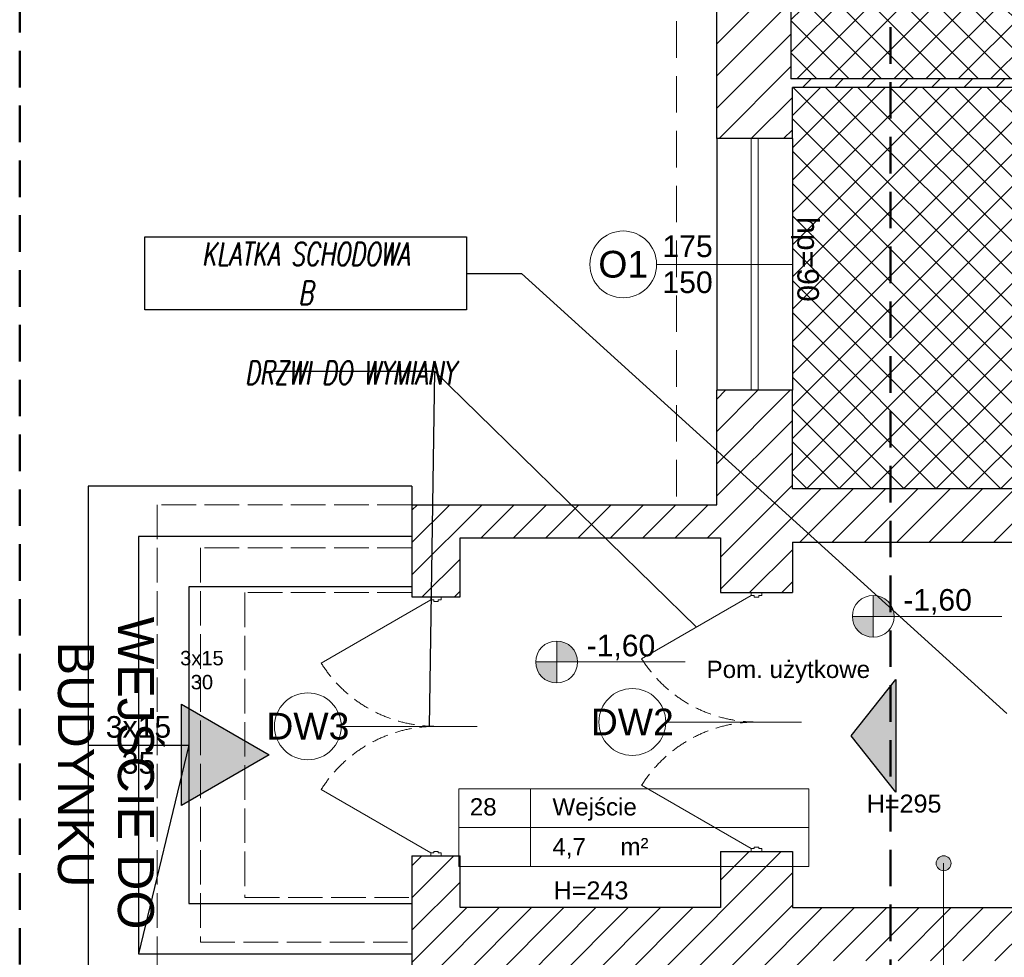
# Model space of a CAD drawing. Header units: millimetres. Extents: x 26866 to 1024070, y -428191 to 408885.
# Tile 66 of 248: x 172899 to 179743, y 360556 to 367072. Entities that reach past the tile are written whole.
import ezdxf

# ---------------------------------------------------------------- set-up
doc = ezdxf.new("R2010")
doc.units = ezdxf.units.MM
doc.header["$LTSCALE"] = 2
for name, pattern in [('ACAD_ISO02W100', [15, 12, -3]), ('DASHED', [19.05, 12.7, -6.35]), ('HIDDEN', [9.525, 6.35, -3.175]), ('HIDDENX2', [19.05, 12.7, -6.35])]:
    doc.linetypes.add(name, pattern=pattern)
for name, color, linetype, lineweight in [('0_OPIS', 7, 'Continuous', 13), ('3DPLAN_A_DRZWI', 173, 'Continuous', 5), ('3DPLAN_A_OKNA', 153, 'Continuous', 5), ('3DPLAN_A_TABELKA POMIESZCZEŃ', 7, 'Continuous', 0), ('3DPLAN_A_WYSOKOŚCI OPIS', 101, 'Continuous', 5), ('3DPLAN_A_WYSOKOŚCI ZMIANA', 144, 'HIDDENX2', 5), ('A_KRESKOWANIE', 9, 'Continuous', 0), ('A_STOL_OPIS', 55, 'Continuous', 5), ('A_TXT', 7, 'Continuous', 0), ('A_WYBURZENIA', 6, 'Continuous', 0), ('A_WYM_KOT', 161, 'Continuous', 0), ('A_ZESTAWIENIE STOLARKI', 3, 'Continuous', 15), ('Opisy', 7, 'Continuous', 13)]:
    doc.layers.add(name, color=color, linetype=linetype, lineweight=lineweight)
for name, color, linetype in [('3DPLAN_A_KRESKOWANIE 1', 253, 'Continuous'), ('3DPLAN_A_OPIS', 8, 'Continuous'), ('3DPLAN_A_POMIESZCZENIE NUMER', 100, 'Continuous'), ('3DPLAN_K_DZIAŁOWA NISKIE', 134, 'Continuous'), ('3DPLAN_K_NOŚNA', 7, 'Continuous'), ('3DPLAN_K_OBRYS', 243, 'Continuous'), ('3DPLAN_K_OBRYS WIDOK', 242, 'Continuous'), ('3DPLAN_W_OPIS', 8, 'Continuous'), ('A_POMIESZCZENIE OPIS', 100, 'Continuous'), ('A_SCHODY', 6, 'Continuous')]:
    doc.layers.add(name, color=color, linetype=linetype)
doc.styles.add('ARIAL', font='arial.ttf')
doc.styles.add('J-ROMANS', font='ROMANS.SHX', dxfattribs={"width": 0.7, "oblique": 10})
doc.styles.add('TABEL1', font='txt')

# ---------------------------------------------------------------- blocks, each defined once
blk = doc.blocks.new('WEJŚCIE')
at = {"layer": '3DPLAN_A_OPIS'}
blk.add_hatch(color=256, dxfattribs=at).paths.add_polyline_path([(-35.19, -60.95), (0, 0), (35.19, -60.95)])
blk.add_lwpolyline([(35.19, -60.95), (-35.19, -60.95), (0, 0)], close=True, dxfattribs=at)
at = {"layer": '3DPLAN_A_OPIS', "style": 'ARIAL'}
for s, p in [('WEJŚCIE DO', (-95.99, -105.1)), ('BUDYNKU', (-78.72, -146.77))]:
    blk.add_text(s, height=25, dxfattribs=at).set_placement(p)
blk = doc.blocks.new('tabelka dla tp')
at = {"layer": '3DPLAN_A_TABELKA POMIESZCZEŃ'}
for p, q in [((49.7, 54), (49.7, 0)), ((0, 27), (243.13, 27))]:
    blk.add_line(p, q, dxfattribs=at)
blk.add_lwpolyline([(0, 54), (243.13, 54), (243.13, 0), (0, 0)], close=True, dxfattribs=at)
at = {"layer": '3DPLAN_A_POMIESZCZENIE NUMER', "color": 7, "style": 'ARIAL'}
blk.add_attdef('NUMER', (2.23, 35.39), '', height=12, dxfattribs=at)
at = {"layer": 'A_POMIESZCZENIE OPIS', "insert": (112.2, 19.75), "char_height": 12, "width": 36.4122, "attachment_point": 1, "style": 'ARIAL'}
blk.add_mtext('{\\C7;m²}', dxfattribs=at)
at = {"layer": 'A_POMIESZCZENIE OPIS', "color": 7, "style": 'ARIAL'}
for tag, p in [('NAZWA', (51.73, 35.39)), ('POWIERZCHNIA', (51.06, 7.24))]:
    blk.add_attdef(tag, p, '', height=12, dxfattribs=at)
blk = doc.blocks.new('D 2X BEZ FILARKA')
at = {"layer": '3DPLAN_A_DRZWI', "lineweight": 20}
for p, q in [((1.16, 2.03), (25.58, 44.33)), ((98.84, 2.03), (74.42, 44.33))]:
    blk.add_line(p, q, dxfattribs=at)
at = {"layer": '3DPLAN_A_DRZWI'}
for points in [[(0, 2.03), (1.16, 2.03), (1.16, 0.87), (1.74, 0.87), (1.74, -0.87), (1.16, -0.87), (1.16, -2.03), (0, -2.03), (0, 2.03)], [(100, 2.03), (98.84, 2.03), (98.84, 0.87), (98.26, 0.87), (98.26, -0.87), (98.84, -0.87), (98.84, -2.03), (100, -2.03), (100, 2.03)]]:
    blk.add_lwpolyline(points, dxfattribs=at)
at = {"layer": '3DPLAN_A_DRZWI', "linetype": 'HIDDEN', "ltscale": 0.5}
for centre, start, end in [((-2.24, 0.11), 359.8779, 57.8183), ((102.24, 0.11), 122.1817, 180.1221)]:
    blk.add_arc(centre, 52.24, start, end, dxfattribs=at)
blk = doc.blocks.new('parterr')
at = {"layer": '3DPLAN_A_KRESKOWANIE 1'}
h = blk.add_hatch(dxfattribs=at)
h.set_pattern_fill('ANSI31', color=256, scale=5, style=0)
h.set_pattern_definition([(45, (28281.13, -31178.053), (-11.22532, 11.22532), [])])
h.paths.add_polyline_path([(27531.99, -28228.89), (27531.99, -28218.89), (27420.99, -28218.89), (27420.99, -28006.89), (27456.99, -28006.89), (27456.99, -27805.89), (26774.49, -27805.89), (26774.49, -27888.89), (26825.99, -27888.89), (26825.99, -27851.89), (27410.99, -27851.89), (27410.99, -28133.89), (27387.99, -28133.89), (27387.99, -28139.89), (27410.99, -28139.89), (27410.99, -28286.89), (27426.99, -28286.89), (27426.99, -28228.89)])
h.paths.add_polyline_path([(27626.99, -27863.89), (27769.99, -27863.89), (27769.99, -27805.89), (27626.99, -27805.89)])
h.paths.add_polyline_path([(27631.99, -28218.89), (27631.99, -28228.89), (27648.99, -28228.89), (27648.99, -28462.89), (27694.99, -28462.89), (27694.99, -28426.89), (27667.99, -28426.89), (27667.99, -28237.89), (27979.99, -28237.89), (27979.99, -28426.89), (27784.99, -28426.89), (27784.99, -28541.89), (27801.99, -28541.89), (27801.99, -28461.89), (27937.99, -28461.89), (27937.99, -28505.89), (28030.99, -28505.89), (28030.99, -28463.89), (28076.99, -28463.89), (28076.99, -28434.89), (28070.99, -28434.89), (28070.99, -28421.89), (28057.99, -28421.89), (28057.99, -27857.89), (28067.99, -27857.89), (28067.99, -27794.89), (28073.99, -27794.89), (28073.99, -27747.89), (28027.49, -27747.89), (28027.49, -27805.89), (27939.99, -27805.89), (27939.99, -27933.89), (27975.99, -27933.89), (27975.99, -28218.89)])
h.paths.add_polyline_path([(26774.49, -28063.89), (26774.49, -28175.39), (26826.99, -28175.39), (26826.99, -28139.89), (27297.99, -28139.89), (27297.99, -28133.89), (26825.99, -28133.89), (26825.99, -28063.89)])
h.paths.add_polyline_path([(27410.99, -28376.89), (27410.99, -28408.89), (27393.99, -28408.89), (27393.99, -28418.89), (26826.99, -28418.89), (26826.99, -28350.39), (26774.49, -28350.39), (26774.49, -28429.89), (26562.49, -28429.89), (26562.49, -28493.89), (26595.99, -28493.89), (26595.99, -28452.89), (26776.99, -28452.89), (26776.99, -28490.89), (26826.99, -28490.89), (26826.99, -28455.89), (27384.07, -28455.81), (27401.99, -28455.81), (27401.99, -28523.89), (27426.99, -28523.89), (27426.99, -28487.14), (27424.99, -28487.22), (27425.07, -28485.14), (27426.99, -28485.06), (27426.99, -28479.56), (27425.4, -28479.56), (27425.96, -28479.93), (27424.99, -28479.56), (27424.99, -28411.76), (27426.99, -28411.76), (27426.99, -28411.3), (27424.99, -28411.38), (27425.07, -28409.3), (27426.99, -28409.22), (27426.99, -28376.89)])
h.paths.add_polyline_path([(27341.99, -28709.89), (26826.99, -28709.89), (26826.99, -28670.89), (26776.99, -28670.89), (26776.99, -28709.89), (26595.99, -28709.89), (26595.99, -28673.89), (26562.49, -28673.89), (26562.49, -28763.89), (26781.49, -28763.89), (26781.49, -28800.89), (26837.99, -28800.89), (26837.99, -28746.89), (27391.99, -28746.89), (27391.99, -28790.89), (27411.49, -28790.89), (27399.25, -28679.89), (27341.99, -28679.89)])
h.paths.add_polyline_path([(26781.49, -29070.89), (26781.49, -29384.89), (27480.84, -29384.89), (27480.84, -29301.89), (27411.84, -29301.89), (27411.84, -28913.89), (27510.99, -28913.89), (27510.99, -28896.89), (27411.99, -28896.89), (27411.99, -28889.89), (27391.99, -28889.89), (27391.99, -29317.89), (26837.99, -29317.89), (26837.99, -29070.89)])
h.paths.add_polyline_path([(27653.84, -29384.89), (27783.84, -29384.89), (27783.84, -29301.89), (27725.84, -29301.89), (27725.84, -28870.89), (27709.99, -28870.89), (27709.99, -28896.89), (27609.99, -28896.89), (27609.99, -28913.89), (27709.84, -28913.89), (27709.84, -29301.89), (27653.84, -29301.89)])
h.paths.add_polyline_path([(28104.99, -29384.89), (28104.99, -29319.89), (28049.99, -29319.89), (28049.99, -29041.89), (28096.99, -29041.89), (28096.99, -28933.89), (28049.99, -28933.89), (28049.99, -28849.89), (28076.99, -28849.89), (28076.99, -28716.89), (28030.99, -28716.89), (28030.99, -28683.89), (27937.99, -28683.89), (27937.99, -28715.89), (27801.99, -28715.89), (27801.99, -28691.89), (27784.99, -28691.89), (27784.99, -28715.89), (27685.99, -28715.89), (27685.99, -28746.89), (27709.99, -28746.89), (27709.99, -28772.89), (27725.84, -28772.89), (27725.84, -28731.89), (27994.84, -28731.89), (27994.84, -28790.89), (27952.84, -28790.89), (27952.84, -28922.89), (27994.84, -28922.89), (27994.84, -29301.89), (27956.84, -29301.89), (27956.84, -29384.89)])
h.paths.add_polyline_path([(28444.97, -27794.89), (28444.97, -27747.89), (28199.99, -27747.89), (28199.99, -27794.89)])
h.paths.add_polyline_path([(28921.99, -28467.89), (29077.99, -28467.89), (29077.99, -28435.89), (28960.99, -28435.89), (28960.99, -27867.89), (29010.99, -27867.89), (29010.99, -27805.89), (28878.99, -27805.89), (28878.99, -27866.89), (28932.99, -27866.89), (28932.99, -28435.89), (28921.99, -28435.89)])
h.paths.add_polyline_path([(29185.99, -27867.89), (29308.99, -27867.89), (29308.99, -27805.89), (29185.99, -27805.89)])
h.paths.add_polyline_path([(29483.99, -27867.89), (29607.99, -27867.89), (29607.99, -27805.89), (29483.99, -27805.89)])
h.paths.add_polyline_path([(29782.99, -27867.89), (29903.99, -27867.89), (29903.99, -27805.89), (29782.99, -27805.89)])
h.paths.add_polyline_path([(30078.99, -27867.89), (30205.99, -27867.89), (30205.99, -27805.89), (30078.99, -27805.89)])
h.paths.add_polyline_path([(29866.99, -28490.89), (29866.99, -28439.89), (30420.99, -28439.89), (30420.99, -28504.89), (30467.99, -28504.89), (30467.99, -28441.89), (30494.99, -28441.89), (30494.99, -28420.89), (30467.99, -28420.89), (30467.99, -27862.89), (30500.99, -27862.89), (30500.99, -27805.89), (30380.99, -27805.89), (30380.99, -27867.89), (30454.99, -27867.89), (30454.99, -28420.89), (29450.99, -28420.89), (29450.99, -28435.89), (29331.99, -28435.89), (29331.99, -28420.89), (29227.99, -28420.89), (29227.99, -28435.89), (29207.99, -28435.89), (29207.99, -28467.89), (29230.99, -28467.89), (29230.99, -28496.89), (29276.99, -28496.89), (29276.99, -28467.89), (29827.99, -28467.89), (29827.99, -28490.89)])
h.paths.add_polyline_path([(30792.99, -27805.89), (30675.99, -27805.89), (30675.99, -27862.89), (30792.99, -27862.89)])
h.paths.add_polyline_path([(31618.99, -27862.89), (31618.99, -27970.89), (31677.49, -27970.89), (31677.49, -27805.89), (30967.99, -27805.89), (30967.99, -27862.89)])
h.paths.add_polyline_path([(30691.99, -28522.89), (30691.99, -28438.89), (31026.99, -28438.89), (31026.99, -28712.89), (30892.99, -28712.89), (30892.99, -28746.89), (31014.99, -28746.89), (31014.99, -28802.89), (31047.99, -28802.89), (31047.99, -28747.89), (31069.99, -28747.89), (31069.99, -28744.89), (31443.99, -28744.89), (31443.99, -28715.89), (31348.99, -28715.89), (31348.99, -28647.89), (31324.99, -28647.89), (31324.99, -28715.89), (31097.99, -28715.89), (31097.99, -28691.89), (31056.99, -28691.89), (31056.99, -28450.89), (31068.99, -28450.89), (31068.99, -28440.89), (31324.99, -28440.89), (31324.99, -28557.89), (31348.99, -28557.89), (31348.99, -28439.89), (31623.99, -28439.89), (31623.99, -28481.89), (31677.49, -28481.89), (31677.49, -28090.89), (31618.99, -28090.89), (31618.99, -28420.89), (30614.99, -28420.89), (30614.99, -28441.89), (30671.99, -28441.89), (30671.99, -28522.89)])
h.paths.add_polyline_path([(31677.49, -28782.89), (31677.49, -28681.89), (31623.99, -28681.89), (31623.99, -28715.89), (31533.99, -28715.89), (31533.99, -28744.89), (31623.99, -28744.89), (31623.99, -28782.89)])
h.paths.add_polyline_path([(31290.99, -29384.89), (31677.49, -29384.89), (31677.49, -29121.89), (31623.99, -29121.89), (31623.99, -29308.89), (31290.99, -29308.89)])
h.paths.add_polyline_path([(31115.99, -29308.89), (31047.99, -29308.89), (31047.99, -29148.89), (31014.99, -29148.89), (31014.99, -29308.89), (30977.99, -29308.89), (30977.99, -29384.89), (31115.99, -29384.89)])
h.paths.add_polyline_path([(30671.99, -28642.89), (30671.99, -28710.89), (30658.99, -28710.89), (30658.99, -28746.89), (30736.99, -28746.89), (30736.99, -29058.89), (30726.99, -29058.89), (30726.99, -29069.89), (30736.99, -29069.89), (30736.99, -29306.89), (30689.99, -29306.89), (30689.99, -29384.89), (30802.99, -29384.89), (30802.99, -29308.89), (30767.99, -29308.89), (30767.99, -28746.89), (30772.99, -28746.89), (30772.99, -28712.89), (30691.99, -28712.89), (30691.99, -28642.89)])
h.paths.add_polyline_path([(29827.99, -28640.89), (29827.99, -28721.89), (29417.99, -28721.89), (29417.99, -28756.89), (29765.99, -28756.89), (29765.99, -28833.89), (29935.99, -28833.89), (29935.99, -28756.89), (30425.99, -28756.89), (30425.99, -29306.89), (30383.99, -29306.89), (30383.99, -29384.89), (30514.99, -29384.89), (30514.99, -29306.89), (30441.99, -29306.89), (30441.99, -29069.89), (30636.99, -29069.89), (30636.99, -29058.89), (30441.99, -29058.89), (30441.99, -28772.89), (30466.99, -28772.89), (30466.99, -28746.89), (30568.99, -28746.89), (30568.99, -28710.89), (30467.99, -28710.89), (30467.99, -28677.89), (30420.99, -28677.89), (30420.99, -28720.89), (29866.99, -28720.89), (29866.99, -28640.89)])
h.paths.add_polyline_path([(30087.99, -29306.89), (30087.99, -29384.89), (30208.99, -29384.89), (30208.99, -29306.89)])
h.paths.add_polyline_path([(29912.99, -29306.89), (29891.99, -29306.89), (29891.99, -28974.89), (29421.99, -28974.89), (29421.99, -28984.89), (29884.99, -28984.89), (29884.99, -29310.89), (29777.99, -29310.89), (29777.99, -29384.89), (29912.99, -29384.89)])
h.paths.add_polyline_path([(29487.99, -29310.89), (29487.99, -29384.89), (29602.99, -29384.89), (29602.99, -29310.89)])
h.paths.add_polyline_path([(29341.99, -28974.89), (29262.99, -28974.89), (29262.99, -28756.89), (29297.99, -28756.89), (29297.99, -28721.89), (29276.99, -28721.89), (29276.99, -28667.89), (29228.99, -28667.89), (29228.99, -28721.89), (28922.99, -28721.89), (28922.99, -28754.89), (28935.99, -28754.89), (28935.99, -28884.89), (28953.99, -28884.89), (28953.99, -28754.89), (29226.99, -28754.89), (29226.99, -29323.89), (29186.99, -29323.89), (29186.99, -29384.89), (29312.99, -29384.89), (29312.99, -29310.89), (29262.99, -29310.89), (29262.99, -28984.89), (29341.99, -28984.89)])
h.paths.add_polyline_path([(29011.99, -29323.89), (28953.99, -29323.89), (28953.99, -28979.89), (28935.99, -28979.89), (28935.99, -29320.89), (28895.99, -29320.89), (28895.99, -29384.89), (29011.99, -29384.89)])
h.paths.add_polyline_path([(28832.99, -28721.89), (28810.99, -28721.89), (28810.99, -28684.89), (28793.99, -28684.89), (28793.99, -28721.89), (28683.99, -28721.89), (28683.99, -28682.89), (28629.99, -28682.89), (28629.99, -28715.89), (28626.99, -28715.89), (28626.99, -29316.89), (28584.99, -29316.89), (28584.99, -29384.89), (28720.99, -29384.89), (28720.99, -29320.89), (28668.99, -29320.89), (28668.99, -29039.89), (28722.99, -29039.89), (28722.99, -28875.89), (28664.99, -28875.89), (28664.99, -28769.89), (28673.99, -28769.89), (28673.99, -28754.89), (28832.99, -28754.89)])
h.paths.add_polyline_path([(28933.48, -28618.58), (28933.48, -28620.89), (28989.51, -28620.89), (28989.51, -28618.58)])
h.paths.add_polyline_path([(28048.62, -28542.17), (28104.65, -28542.17), (28104.65, -28567.43), (28048.62, -28567.43)])
h.paths.add_polyline_path([(28312.29, -28322.99), (28368.17, -28322.99), (28368.17, -28348.05), (28312.29, -28348.05)])
h.paths.add_polyline_path([(28488.09, -28322.99), (28543.96, -28322.99), (28543.96, -28348.05), (28488.09, -28348.05)])
edge = h.paths.add_edge_path()
edge.add_arc((28306.99, -28816.89), 85, 62.65448, 71.78542, ccw=False)
edge.add_line((28346.03, -28741.39), (28346.03, -28736.15))
edge.add_line((28346.03, -28736.15), (28333.55, -28736.15))
h.paths.add_polyline_path([(28109.35, -29204.1), (28204.56, -29204.1), (28204.56, -29250.57), (28109.35, -29250.57)])
h.paths.add_polyline_path([(28138.56, -28107.38), (28196.54, -28107.38), (28196.54, -28140.41), (28138.56, -28140.41)])
h.paths.add_polyline_path([(28531.91, -27858.83), (28585.67, -27858.83), (28585.67, -27891.86), (28531.91, -27891.86)])
h.paths.add_polyline_path([(28514.88, -27899.85, 1), (28514.88, -27870.73, 1)])
h.paths.add_polyline_path([(28121.53, -28148.39, 1), (28121.53, -28119.27, 1)])
edge = h.paths.add_edge_path()
edge.add_line((28141.81, -28688.78), (28156.37, -28688.78))
edge.add_line((28156.37, -28688.78), (28156.37, -28674.22))
edge.add_arc((28156.37, -28688.78), 14.56, 90, 180)
edge = h.paths.add_edge_path()
edge.add_line((28156.37, -28688.78), (28156.37, -28703.34))
edge.add_arc((28156.37, -28688.78), 14.56, 270, 360)
edge.add_line((28170.93, -28688.78), (28156.37, -28688.78))
h.paths.add_polyline_path([(28156.37, -28703.34, 1), (28156.37, -28674.22, 1)])
h.paths.add_polyline_path([(28624.31, -27926.26), (28623.54, -27925.49), (28623.66, -27865.14), (28624.44, -27864.37), (28624.44, -27926.21)], is_closed=False)
h.paths.add_polyline_path([(28252.2, -28179.89), (28327.2, -28179.89), (28327.2, -28198.64, -0.427145), (28270.95, -28254.89), (28252.2, -28254.89)])
h.paths.add_polyline_path([(28424.2, -28361.39, -0.414214), (28419.2, -28366.39), (28413.2, -28366.39, -0.414214), (28389.2, -28342.39), (28389.2, -28330.39, -0.414214), (28413.2, -28306.39), (28419.2, -28306.39, -0.414214), (28424.2, -28311.39)])
h.paths.add_polyline_path([(28638.99, -27932.35), (28638.99, -27864.55), (28640.57, -27864.55), (28640.01, -27864.17, -0.310329), (28639.69, -27863.71), (28639.69, -27861.28, -0.216272), (28639.86, -27860.9), (28640.6, -27860.18, 0.840818), (28640.49, -27859.35, -0.414214), (28640.99, -27859.85), (28640.99, -27932.35)])
h.paths.add_polyline_path([(28638.79, -27863.15), (28638.26, -27863.79), (28637.79, -27863.79), (28637.79, -27893.79, -0.760764), (28636.89, -27897.04), (28634.34, -27897.04), (28634.34, -27925.49), (28634.06, -27925.58), (28633.76, -27925.89), (28633.56, -27926.31), (28634.04, -27926.31, -0.130781), (28633.44, -27927.41, -2.336993), (28633.44, -27924.37), (28633.44, -27899.24), (28632.99, -27899.24), (28632.99, -27897.64), (28632.59, -27897.54), (28632.59, -27893.04), (28632.99, -27892.94), (28632.99, -27891.34), (28633.44, -27891.34), (28633.56, -27871.11), (28633.44, -27867.41, -2.336993), (28633.56, -27864.31), (28634.34, -27865.09), (28634.34, -27893.54), (28635.99, -27893.54), (28635.99, -27863.79), (28635.51, -27863.79), (28634.99, -27863.15), (28634.99, -27856.99), (28638.79, -27856.99)])
h.paths.add_polyline_path([(28630.61, -27891.54), (28631.16, -27891.69), (28631.16, -27897.69, -0.414214), (28631.01, -27897.84), (28627.61, -27897.84, -0.414214), (28627.46, -27897.59), (28627.61, -27891.54), (28628.01, -27891.54), (28628.01, -27884.37, -1), (28630.61, -27884.37)])
h.paths.add_polyline_path([(28624.44, -27885.99), (28628.01, -27886.14), (28624.44, -27886.14)], is_closed=False)
h.paths.add_polyline_path([(28631.96, -27893.59), (28632.31, -27893.76), (28632.54, -27893.76), (28632.54, -27896.82), (28632.31, -27896.99), (28631.96, -27896.99), (28631.91, -27897.44), (28631.96, -27893.19)])
h.paths.add_polyline_path([(28624.44, -27904.44), (28633.44, -27904.59), (28624.44, -27904.59)], is_closed=False)
h.paths.add_polyline_path([(28625.19, -27886.14), (28625.19, -27891.34), (28625.64, -27891.34), (28625.64, -27892.94), (28626.04, -27893.04), (28626.04, -27893.59), (28626.66, -27893.59), (28626.71, -27893.14), (28626.66, -27897.39), (28626.66, -27896.99), (28626.04, -27896.99), (28626.04, -27897.54), (28625.64, -27897.64), (28625.64, -27899.24), (28625.19, -27899.24), (28625.04, -27904.44), (28625.04, -27886.14)], is_closed=False)
h.paths.add_polyline_path([(28640.91, -27856.97), (28622.99, -27856.89), (28640.99, -27856.89)], is_closed=False)
h.paths.add_polyline_path([(28619.99, -28325.89), (28619.99, -28323.45), (28618.52, -28323.45), (28584.99, -28382.67, -0.262592), (28550.72, -28323.45), (28549.99, -28323.45), (28549.99, -28325.89), (28512.99, -28325.89), (28512.99, -28240.89), (28492.4, -28240.89), (28491.79, -28249.17, -0.11869), (28489.72, -28256.75), (28483.38, -28267.01, -0.177707), (28479.15, -28270.09), (28472.86, -28270.09, -0.177707), (28468.58, -28266.95), (28462.28, -28256.75, -0.11869), (28460.21, -28249.17), (28459.6, -28240.89), (28487.99, -28240.89), (28487.99, -28181.89), (28633.99, -28181.89), (28633.99, -28325.89)])
h.paths.add_polyline_path([(28442.49, -28424.89), (28442.49, -28418.89, -0.414214), (28466.49, -28394.89), (28478.49, -28394.89, -0.414214), (28502.49, -28418.89), (28502.49, -28424.89, -0.414214), (28497.49, -28429.89), (28447.49, -28429.89, -0.414214)])
h.paths.add_polyline_path([(28265.75, -28187.22, 1), (28256.37, -28187.22, 1)], flags=16)
h.paths.add_polyline_path([(28416.2, -28357.26, -0.453948), (28410.53, -28362.21, -0.375565), (28393.2, -28342.39), (28393.2, -28330.39, -0.375565), (28410.53, -28310.57, -0.453948), (28416.2, -28315.52)], flags=16)
h.paths.add_polyline_path([(28638.38, -27861.79, 1), (28635.4, -27861.79, 1)], flags=16)
h.paths.add_polyline_path([(28637.96, -27861.79, 1), (28635.81, -27861.79, 1)], flags=0)
h.paths.add_polyline_path([(28633.92, -27866.7, -0.08131), (28633.44, -27867.41), (28633.44, -27865.89), (28634.21, -27865.89), (28634.31, -27866.31)], flags=16)
h.paths.add_polyline_path([(28633.44, -27865.89), (28633.44, -27867.01), (28634.21, -27866.24), (28634.09, -27865.89)], flags=0)
h.paths.add_polyline_path([(28633.44, -27867.01), (28633.56, -27867.28, 0.08131), (28633.92, -27866.7), (28633.56, -27867.06)], is_closed=False, flags=16)
h.paths.add_polyline_path([(28633.56, -27897.52), (28633.64, -27893.19), (28633.64, -27897.39)], is_closed=False, flags=16)
h.paths.add_polyline_path([(28633.64, -27897.39), (28633.56, -27893.06), (28633.56, -27897.52)], is_closed=False, flags=16)
h.paths.add_polyline_path([(28628.01, -27884.37), (28630.61, -27884.37, -1)], flags=16)
h.paths.add_polyline_path([(28557.29, -28240.02), (28560.01, -28203.37), (28592.81, -28203.37), (28595.52, -28240.02, -0.414214), (28578.66, -28256.89), (28574.16, -28256.89, -0.414214)], flags=16)
h.paths.add_polyline_path([(28570.23, -28211.92), (28582.58, -28211.92, -0.392745), (28588.19, -28217.12), (28589.9, -28240.21, -0.409357), (28578.66, -28251.27), (28574.16, -28251.27, -0.409357), (28562.92, -28240.21), (28564.62, -28217.12, -0.392745)], flags=0)
h.paths.add_polyline_path([(28465.69, -28254.65, -0.504303), (28469.83, -28249.44), (28482.18, -28249.44, -0.504303), (28486.32, -28254.65), (28480.02, -28264.85, -0.195658), (28478.25, -28266.09), (28473.75, -28266.09, -0.195658), (28471.98, -28264.85)], flags=16)
h.paths.add_polyline_path([(28451.62, -28421.89, -0.453948), (28446.66, -28416.22, -0.375565), (28466.49, -28398.89), (28478.49, -28398.89, -0.375565), (28498.31, -28416.22, -0.453948), (28493.35, -28421.89)], flags=16)
at = {"layer": '3DPLAN_A_OPIS', "lineweight": 30}
h = blk.add_hatch(color=1, dxfattribs=at)
h.dxf.hatch_style = 1
h.paths.add_polyline_path([(26867.79, -28590.5), (26898.95, -28629.68), (26898.95, -28551.32), (26867.79, -28590.5)], is_closed=False)
at = {"layer": '3DPLAN_A_TABELKA POMIESZCZEŃ', "ltscale": 0.5}
h = blk.add_hatch(color=256, dxfattribs=at)
h.dxf.hatch_style = 1
h.paths.add_polyline_path([(26930.52, -28684), (26930.52, -28674.1, 0.73336)])
h.paths.add_polyline_path([(26930.52, -28674.1), (26930.52, -28684, 0.076465), (26932.08, -28684.24, 1.165591)])
at = {"layer": 'A_KRESKOWANIE', "transparency": 33554687}
h = blk.add_hatch(dxfattribs=at)
h.set_pattern_fill('ANSI37', color=0, scale=5)
h.paths.add_polyline_path([(26825.99, -28063.89), (26825.99, -28133.89), (27297.99, -28133.89), (27297.99, -28133.59), (27299.87, -28133.59), (27299.87, -28135.48), (27300.81, -28135.48), (27300.81, -28138.3), (27299.87, -28138.3), (27299.87, -28140.19), (27298.93, -28140.19, 0.262592), (27342.99, -28216.32), (27344.22, -28214.14, -0.038194), (27343.06, -28198.93), (27343.06, -27851.89), (26825.99, -27851.89), (26825.99, -27888.89)])
h.paths.add_polyline_path([(27102.97, -28064.05), (27158.91, -28064.05), (27158.91, -28044.9), (27102.97, -28044.9)], flags=24)
h.paths.add_polyline_path([(27342.99, -28216.32, -0.262592), (27298.93, -28140.19), (27299.87, -28140.19), (27297.99, -28140.19), (27297.99, -28139.89), (26826.99, -28139.89), (26826.99, -28175.39), (26826.99, -28350.39), (26826.99, -28418.89), (27393.99, -28418.89), (27393.99, -28408.89), (27393.99, -28362.71), (27339.56, -28331.89, -0.198011), (27393.99, -28290.75), (27393.99, -28286.06, -0.230244), (27344.22, -28214.14)])
h.paths.add_polyline_path([(27102.36, -28351.79), (27325.94, -28351.79), (27325.94, -28402.59), (27102.36, -28402.59)], flags=16)
h.paths.add_polyline_path([(27102.97, -28330.53), (27159.05, -28330.53), (27159.05, -28311.38), (27102.97, -28311.38)], flags=24)
h.paths.add_polyline_path([(27123.08, -28409.59), (27305.22, -28409.59), (27305.22, -28344.79), (27123.08, -28344.79)], flags=24)
h.paths.add_polyline_path([(27433.84, -29301.89), (27433.84, -28913.89), (27411.84, -28913.89), (27411.84, -29301.89)])
h.paths.add_polyline_path([(27980.46, -29061.28), (27980.46, -29115.28), (27940.49, -29115.28), (27940.49, -29301.89), (27956.84, -29301.89), (27994.84, -29301.89), (27994.84, -28922.89), (27952.84, -28922.89), (27952.84, -28790.89), (27994.84, -28790.89), (27994.84, -28731.89), (27940.49, -28731.89), (27940.49, -29061.28)])
h.paths.add_polyline_path([(27075.43, -29179.35), (27131.46, -29179.35), (27131.46, -29160.21), (27075.43, -29160.21)], flags=9)
h.paths.add_polyline_path([(27522.9, -29133.65), (27578.93, -29133.65), (27578.93, -29114.51), (27522.9, -29114.51)], flags=9)
h.paths.add_polyline_path([(27332.05, -28065.19), (27388.13, -28065.19), (27388.13, -28046.05), (27332.05, -28046.05)], flags=9)
h.paths.add_polyline_path([(27804.49, -29133.65), (27860.52, -29133.65), (27860.52, -29114.51), (27804.49, -29114.51)], flags=9)
at = {"layer": 'A_WYM_KOT'}
h = blk.add_hatch(color=256, dxfattribs=at)
h.dxf.hatch_style = 1
h.paths.add_polyline_path([(26883.19, -28507.45), (26868.63, -28507.45, 0.414214), (26883.19, -28522.01), (26883.19, -28507.45)], is_closed=False)
h.paths.add_polyline_path([(26883.19, -28507.45), (26897.75, -28507.45, 0.143872), (26895.43, -28499.57), (26883.19, -28499.57), (26883.19, -28507.45)], is_closed=False)
h.paths.add_polyline_path([(26883.19, -28492.89), (26883.19, -28499.57), (26895.43, -28499.57, 0.255137), (26883.19, -28492.89)], is_closed=False)
h = blk.add_hatch(color=256, dxfattribs=at)
h.dxf.hatch_style = 1
h.paths.add_polyline_path([(26663.15, -28539.17), (26648.59, -28539.17, 0.414214), (26663.15, -28553.73), (26663.15, -28539.17)], is_closed=False)
h.paths.add_polyline_path([(26663.15, -28539.17), (26677.71, -28539.17, 0.143872), (26675.4, -28531.3), (26663.15, -28531.3), (26663.15, -28539.17)], is_closed=False)
h.paths.add_polyline_path([(26663.15, -28524.61), (26663.15, -28531.3), (26675.4, -28531.3, 0.255137), (26663.15, -28524.61)], is_closed=False)
at = {"layer": '3DPLAN_A_OKNA'}
for p, q in [((26798.24, -28350.39), (26798.24, -28175.39)), ((26803.24, -28175.39), (26803.24, -28350.39))]:
    blk.add_line(p, q, dxfattribs=at)
at = {"layer": '3DPLAN_A_OPIS', "color": 1, "lineweight": 30}
blk.add_lwpolyline([(26898.95, -28551.32), (26898.95, -28629.68), (26867.79, -28590.5), (26898.95, -28551.32)], dxfattribs=at)
at = {"layer": '3DPLAN_A_TABELKA POMIESZCZEŃ', "ltscale": 0.5}
blk.add_line((26932.08, -28868.69), (26932.08, -28679.05), dxfattribs=at)
blk.add_circle((26932.08, -28679.05), 5.19, dxfattribs=at)
at = {"layer": '3DPLAN_A_WYSOKOŚCI ZMIANA'}
blk.add_line((26746.49, -27712.89), (26746.49, -28429.89), dxfattribs=at)
at = {"layer": '3DPLAN_K_DZIAŁOWA NISKIE'}
blk.add_line((26826.99, -28175.39), (26826.99, -28350.39), dxfattribs=at)
at = {"layer": '3DPLAN_K_NOŚNA'}
for p, q in [((26825.99, -28063.89), (26825.99, -28133.89)), ((27297.99, -28133.89), (26825.99, -28133.89)), ((27297.99, -28139.89), (26826.99, -28139.89)), ((26826.99, -28175.39), (26826.99, -28139.89)), ((26826.99, -28175.39), (26774.49, -28175.39)), ((26826.99, -28350.39), (26774.49, -28350.39)), ((26826.99, -28418.89), (26826.99, -28350.39)), ((27393.99, -28418.89), (26826.99, -28418.89)), ((26595.99, -28452.89), (26776.99, -28452.89)), ((26595.99, -28493.89), (26595.99, -28452.89)), ((26776.99, -28452.89), (26776.99, -28490.89)), ((26826.99, -28455.89), (27383.99, -28455.89)), ((26826.99, -28455.89), (26826.99, -28490.89)), ((26562.49, -28493.89), (26595.99, -28493.89)), ((26776.99, -28490.89), (26826.99, -28490.89)), ((26776.99, -28670.89), (26826.99, -28670.89)), ((26776.99, -28670.89), (26776.99, -28709.89)), ((26826.99, -28670.89), (26826.99, -28709.89)), ((26562.49, -28673.89), (26595.99, -28673.89)), ((26595.99, -28709.89), (26595.99, -28673.89)), ((26776.99, -28709.89), (26595.99, -28709.89)), ((26826.99, -28709.89), (27341.99, -28709.89))]:
    blk.add_line(p, q, dxfattribs=at)
at = {"layer": '3DPLAN_K_OBRYS'}
for p, q in [((26774.49, -28175.39), (26774.49, -28063.89)), ((26774.49, -28429.89), (26774.49, -28350.39)), ((26562.49, -28429.89), (26562.49, -28493.89)), ((26562.49, -28429.89), (26774.49, -28429.89)), ((26562.49, -28673.89), (26562.49, -28763.89))]:
    blk.add_line(p, q, dxfattribs=at)
at = {"layer": '3DPLAN_K_OBRYS WIDOK'}
blk.add_line((26774.49, -28175.39), (26774.49, -28350.39), dxfattribs=at)
at = {"layer": '3DPLAN_W_OPIS'}
for p, q in [((26337.49, -28596.89), (26407.49, -28596.89)), ((26407.49, -28596.89), (26372.49, -28741.89))]:
    blk.add_line(p, q, dxfattribs=at)
at = {"layer": 'A_SCHODY'}
for p, q in [((26562.49, -28416.89), (26337.49, -28416.89)), ((26337.49, -28416.89), (26337.49, -28776.89)), ((26562.49, -28416.89), (26562.49, -28429.89)), ((26562.49, -28451.89), (26372.49, -28451.89)), ((26372.49, -28451.89), (26372.49, -28741.89)), ((26562.49, -28486.89), (26407.49, -28486.89)), ((26407.49, -28486.89), (26407.49, -28706.89)), ((26407.49, -28706.89), (26562.49, -28706.89)), ((26372.49, -28741.89), (26562.49, -28741.89))]:
    blk.add_line(p, q, dxfattribs=at)
at = {"layer": 'A_STOL_OPIS'}
for p, q in [((26732.63, -28262.89), (26826.99, -28262.89)), ((26513.44, -28583.89), (26607.8, -28583.89)), ((26738.94, -28580.89), (26833.3, -28580.89))]:
    blk.add_line(p, q, dxfattribs=at)
at = {"layer": 'A_TXT', "color": 1, "lineweight": 30}
for p, q in [((26600.56, -28269.16), (26638.69, -28269.16)), ((26638.69, -28269.16), (26975.99, -28574.89))]:
    blk.add_line(p, q, dxfattribs=at)
blk.add_lwpolyline([(26376.98, -28243.77), (26600.56, -28243.77), (26600.56, -28294.56), (26376.98, -28294.56)], close=True, dxfattribs=at)
for points in [[(26464.73, -28337.14), (26578.24, -28337.14), (26574.52, -28584)], [(26578.24, -28337.14), (26760.26, -28514.96)]]:
    blk.add_lwpolyline(points, dxfattribs=at)
at = {"layer": 'A_WYBURZENIA', "linetype": 'ACAD_ISO02W100', "transparency": 33554687}
for p, q in [((26562.49, -28429.89), (26385.49, -28429.89)), ((26385.49, -28429.89), (26385.49, -28763.89)), ((26562.49, -28459.89), (26415.49, -28459.89)), ((26415.49, -28459.89), (26415.49, -28733.89)), ((26562.49, -28490.89), (26446.49, -28490.89)), ((26446.49, -28490.89), (26446.49, -28702.89)), ((26446.49, -28702.89), (26562.49, -28702.89)), ((26415.49, -28733.89), (26562.49, -28733.89))]:
    blk.add_line(p, q, dxfattribs=at)
at = {"layer": 'A_WYM_KOT'}
for p, q in [((26883.19, -28492.89), (26883.19, -28522.01)), ((26897.75, -28507.45), (26868.63, -28507.45)), ((26972.52, -28507.45), (26897.75, -28507.45)), ((26663.15, -28524.61), (26663.15, -28553.73)), ((26677.71, -28539.17), (26648.59, -28539.17)), ((26752.49, -28539.17), (26677.71, -28539.17))]:
    blk.add_line(p, q, dxfattribs=at)
for centre in [(26883.19, -28507.45), (26663.15, -28539.17)]:
    blk.add_circle(centre, 14.56, dxfattribs=at)
at = {"layer": 'A_ZESTAWIENIE STOLARKI', "ltscale": 0.25}
for centre in [(26709.41, -28262.89), (26490.22, -28583.89), (26715.72, -28580.89)]:
    blk.add_circle(centre, 23.22, dxfattribs=at)
at = {"layer": 'Opisy', "color": 1, "linetype": 'DASHED', "lineweight": 50}
blk.add_lwpolyline([(26795.24, -27785.86), (26389.93, -27785.86, 0.414214), (26289.93, -27885.86), (26289.93, -29037.91, 0.414214), (26389.93, -29137.91), (26795.24, -29137.91, 0.414214), (26895.24, -29037.91), (26895.24, -27885.86, 0.414214)], format="xyb", close=True, dxfattribs=at)
at = {"layer": '3DPLAN_A_DRZWI', "xscale": 1.8, "yscale": 1.8, "zscale": 1.8, "rotation": 90}
for p in [(26579.24, -28673.89), (26801.99, -28670.89)]:
    blk.add_blockref('D 2X BEZ FILARKA', p, dxfattribs=at)
at = {"layer": '3DPLAN_A_OPIS', "rotation": 270}
blk.add_blockref('WEJŚCIE', (26463.29, -28603.77), dxfattribs=at)
at = {"layer": '3DPLAN_A_TABELKA POMIESZCZEŃ', "ltscale": 0.5}
ref = blk.add_blockref('tabelka dla tp', (26595.24, -28681.22), dxfattribs=at)
ref.add_attrib('NUMER', '28', (26602.77, -28645.83), dxfattribs={"layer": '3DPLAN_A_POMIESZCZENIE NUMER', "height": 12, "style": 'ARIAL'})
ref.add_attrib('NAZWA', 'Wejście', (26660.2, -28645.83), dxfattribs={"layer": 'A_POMIESZCZENIE OPIS', "height": 12, "style": 'ARIAL'})
ref.add_attrib('POWIERZCHNIA', '4,7', (26660.2, -28673.58), dxfattribs={"layer": 'A_POMIESZCZENIE OPIS', "height": 12, "style": 'ARIAL'})
at = {"layer": '3DPLAN_A_OPIS', "color": 1, "lineweight": 30, "style": 'ARIAL'}
for tag, p in [('WYŁĄCZONE', (29754.42, -28077.21)), ('WYŁĄCZONE', (30711.21, -28077.21)), ('Z_OPRACOWANIA', (29744.08, -28099.65)), ('Z_OPRACOWANIA', (30700.87, -28099.65)), ('WYJŚCIE_EWAKUACYJNE', (26767.33, -28550.29)), ('WYŁĄCZONE', (30110.45, -28645.4)), ('Z_OPRACOWANIA', (30100.11, -28667.83)), ('WYŁĄCZONE', (29700.82, -29118.03)), ('WYŁĄCZONE', (30110.45, -29118.03)), ('WYŁĄCZONE', (31284.49, -29118.03)), ('Z_OPRACOWANIA', (29690.48, -29140.46)), ('Z_OPRACOWANIA', (30100.11, -29140.46)), ('Z_OPRACOWANIA', (31274.15, -29140.46)), ('WYJŚCIE_EWAKUACYJNE', (28257.55, -29205.28))]:
    blk.add_attdef(tag, p, '', height=12, dxfattribs=at)
at = {"layer": '3DPLAN_A_TABELKA POMIESZCZEŃ', "ltscale": 0.5, "style": 'ARIAL'}
for tag, p in [('KURTYNA', (28491.82, -29246.32)), ('POWIETRZNA', (28491.82, -29266.04))]:
    blk.add_attdef(tag, p, '', height=12, dxfattribs=at)
at = {"layer": '3DPLAN_A_WYSOKOŚCI OPIS', "char_height": 12.5, "width": 59.2068, "attachment_point": 1, "style": 'ARIAL'}
for s, insert in [('H=295', (26878.65, -28631.32)), ('H=243', (26661.03, -28691.65))]:
    blk.add_mtext(s, dxfattribs=dict(at, insert=insert))
at = {"layer": 'A_STOL_OPIS', "ltscale": 0.2, "insert": (26754.11, -28262.89), "char_height": 15, "attachment_point": 5, "style": 'TABEL1'}
blk.add_mtext_dynamic_manual_height_columns('\\pxqc;{\\fArial|b0|i0|c238|p34;175\\P150}', width=72.9007, gutter_width=100, heights=[0], dxfattribs=at)
at = {"layer": 'A_TXT', "color": 1, "lineweight": 30, "char_height": 16.2, "attachment_point": 5, "style": 'J-ROMANS'}
for s, insert, width in [('KLATKA SCHODOWA\\PB', (26488.77, -28269.16), 223.5808), ('DRZWI DO WYMIANY', (26519.63, -28338.16), 166.4673)]:
    blk.add_mtext(s, dxfattribs=dict(at, insert=insert, width=width))
at = {"layer": 'A_WYM_KOT', "ltscale": 0.2, "char_height": 15, "attachment_point": 1, "style": 'TABEL1'}
for insert in [(26903.96, -28488.49), (26683.93, -28520.22)]:
    blk.add_mtext_dynamic_manual_height_columns('{\\fArial|b0|i0|c238|p34;-1,60}', width=72.9007, gutter_width=100, heights=[17.78], dxfattribs=dict(at, insert=insert))
at = {"layer": 'A_ZESTAWIENIE STOLARKI', "ltscale": 0.2, "insert": (26845.42, -28222.95), "char_height": 15, "attachment_point": 1, "rotation": 270, "style": 'TABEL1'}
blk.add_mtext_dynamic_manual_height_columns('\\pxqc;{\\fArial|b0|i0|c238|p34;hp=90}', width=72.9007, gutter_width=100, heights=[0], dxfattribs=at)
at = {"layer": 'A_ZESTAWIENIE STOLARKI', "ltscale": 0.2, "char_height": 18.59, "attachment_point": 5, "style": 'TABEL1'}
for s, insert in [('{\\fArial|b0|i0|c238|p34;O1}', (26709.41, -28262.89)), ('{\\fArial|b0|i0|c238|p34;DW3}', (26490.22, -28583.89)), ('{\\fArial|b0|i0|c238|p34;DW2}', (26715.72, -28580.89))]:
    blk.add_mtext_dynamic_manual_height_columns(s, width=72.9007, gutter_width=100, heights=[0], dxfattribs=dict(at, insert=insert))
at = {"layer": 'Opisy', "ltscale": 0.5, "width": 74.3914, "attachment_point": 5, "style": 'ARIAL'}
for s, insert, char_height in [('\\pxqc;3x15\\P30', (26416.58, -28544.89), 10), ('\\pxqc;3x15\\P35', (26372.49, -28596.89), 15)]:
    blk.add_mtext(s, dxfattribs=dict(at, insert=insert, char_height=char_height))

msp = doc.modelspace()

# ---------------------------------------------------------------- block references
at = {"layer": '0_OPIS'}
ref = msp.add_blockref('parterr', (-90000, 648000), dxfattribs=dict(at, xscale=10, yscale=10, zscale=10))
ref.add_attrib('WYJŚCIE_EWAKUACYJNE', 'Pom. użytkowe', (177673.3, 362497.1), dxfattribs={"layer": '3DPLAN_A_OPIS', "color": 1, "lineweight": 30, "height": 120, "style": 'ARIAL'})

doc.saveas('drawing.dxf')
